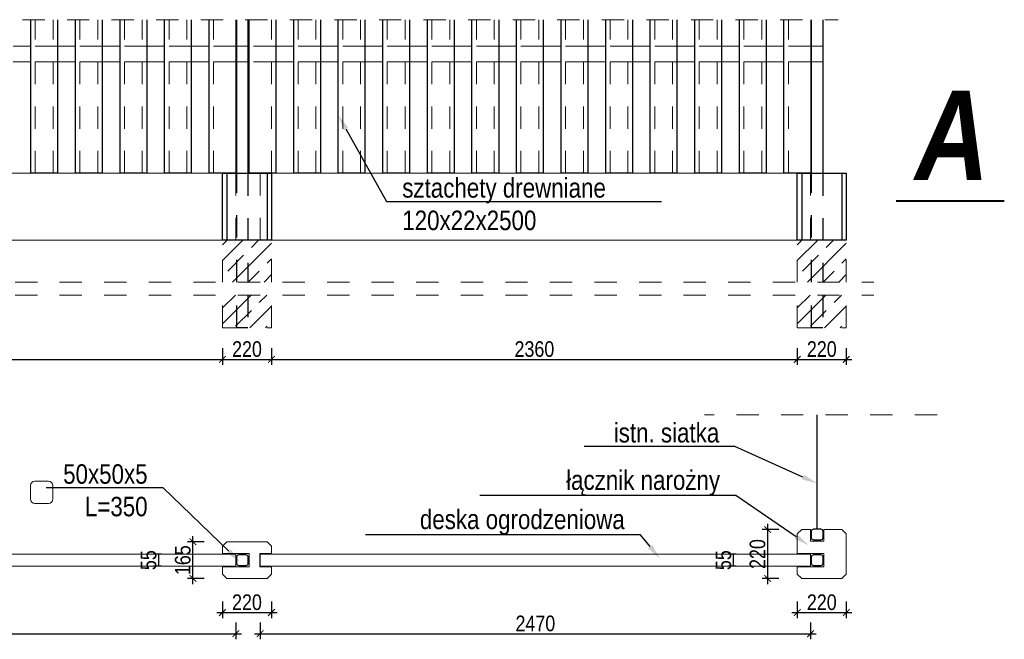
# Model space of a CAD drawing. Header units: metres. Extents: x 45702 to 45878, y -49323 to -49219.
# Tile 30 of 35: x 45834.67 to 45839.09, y -49276.05 to -49273.27. Entities that reach past the tile are written whole.
import ezdxf
from ezdxf import colors
from ezdxf.entities.mleader import LeaderData, LeaderLine
from ezdxf.math import Vec2, Vec3

# ---------------------------------------------------------------- set-up
doc = ezdxf.new("R2010")
doc.units = ezdxf.units.M
for name, pattern in [('065-732_2012$0${ Tree Line }', [0]), ('1', [0]), ('3', [1, 0.5, -0.5]), ('ACAD_ISO03W100', [30, 12, -18])]:
    doc.linetypes.add(name, pattern=pattern)
doc.layers.add('_p_wymiary', color=7, linetype='1')
doc.layers.add('OPISY', color=7, linetype='Continuous')
doc.layers.add('_p_zbiornik_odparowujący', color=102, linetype='Continuous', lineweight=15)
doc.layers.add('_wymiary', color=7, linetype='Continuous', lineweight=13)
doc.styles.get("Standard").update_dxf_attribs({"font": 'ARIALN.TTF'})
doc.styles.add('znakn', font='ARIALN.TTF')
doc.dimstyles.new('S20_T2.50_[cm]', dxfattribs={"dimtxt": 0.05, "dimasz": 0.03, "dimexe": 0.025, "dimexo": 0.05, "dimgap": 0.01, "dimtad": 1, "dimdec": 0, "dimlfac": 100, "dimrnd": 0.01, "dimzin": 0, "dimdsep": 46, "dimtxsty": 'znakn', "dimblk": 'ARCHTICK', "dimcen": -0.03, "dimdle": 0.025, "dimclrd": 256, "dimclre": 256, "dimclrt": 7, "dimadec": 0, "dimazin": 0, "dimtfac": 1, "dimtdec": 0, "dimtix": 1, "dimtmove": 2, "dimatfit": 3, "dimfxl": 0.05, "dimfxlon": 1, "dimtolj": 1, "dimtzin": 0, "dimarcsym": 0})

# ---------------------------------------------------------------- blocks, each defined once
blk = doc.blocks.new('_ArchTick')
at = {"color": 0, "linetype": 'ByBlock', "const_width": 0.15}
blk.add_lwpolyline([(-0.5, -0.5), (0.5, 0.5)], dxfattribs=at)
blk = doc.blocks.new('*D875')
at = {"layer": '_wymiary', "lineweight": -2, "ltscale": 0.5, "transparency": 16777216}
for p, q in [((45833.2193, -49274.7481), (45833.2193, -49274.8231)), ((45835.5785, -49274.7481), (45835.5785, -49274.8231)), ((45833.1943, -49274.7981), (45835.6035, -49274.7981))]:
    blk.add_line(p, q, dxfattribs=at)
at = {"layer": 'Defpoints', "color": 0, "ltscale": 0.5, "transparency": 16777216}
for p in [(45833.2193, -49274.2636), (45835.5785, -49274.6572), (45835.5785, -49274.7981)]:
    blk.add_point(p, dxfattribs=at)
at = {"layer": '_wymiary', "lineweight": -2, "ltscale": 0.5, "transparency": 16777216, "xscale": 0.03, "yscale": 0.03, "zscale": 0.03, "rotation": 180}
blk.add_blockref('_ArchTick', (45833.2193, -49274.7981), dxfattribs=at)
at = {"layer": '_wymiary', "lineweight": -2, "ltscale": 0.5, "transparency": 16777216, "xscale": 0.03, "yscale": 0.03, "zscale": 0.03}
blk.add_blockref('_ArchTick', (45835.5785, -49274.7981), dxfattribs=at)
at = {"layer": '_wymiary', "color": 7, "ltscale": 0.5, "transparency": 16777216, "insert": (45834.3989, -49274.7523), "char_height": 0.07, "attachment_point": 5, "style": 'znakn'}
blk.add_mtext('\\A1;2360', dxfattribs=at)
blk = doc.blocks.new('*D876')
at = {"layer": '_wymiary', "lineweight": -2, "ltscale": 0.5, "transparency": 16777216}
for p, q in [((45835.5785, -49274.7481), (45835.5785, -49274.8231)), ((45835.7985, -49274.7481), (45835.7985, -49274.8231)), ((45835.5535, -49274.7981), (45835.8235, -49274.7981))]:
    blk.add_line(p, q, dxfattribs=at)
at = {"layer": 'Defpoints', "color": 0, "ltscale": 0.5, "transparency": 16777216}
for p in [(45835.5785, -49274.6572), (45835.7985, -49274.6572), (45835.7985, -49274.7981)]:
    blk.add_point(p, dxfattribs=at)
at = {"layer": '_wymiary', "lineweight": -2, "ltscale": 0.5, "transparency": 16777216, "xscale": 0.03, "yscale": 0.03, "zscale": 0.03, "rotation": 180}
blk.add_blockref('_ArchTick', (45835.5785, -49274.7981), dxfattribs=at)
at = {"layer": '_wymiary', "lineweight": -2, "ltscale": 0.5, "transparency": 16777216, "xscale": 0.03, "yscale": 0.03, "zscale": 0.03}
blk.add_blockref('_ArchTick', (45835.7985, -49274.7981), dxfattribs=at)
at = {"layer": '_wymiary', "color": 7, "ltscale": 0.5, "transparency": 16777216, "insert": (45835.6885, -49274.7523), "char_height": 0.07, "attachment_point": 5, "style": 'znakn'}
blk.add_mtext('\\A1;220', dxfattribs=at)
blk = doc.blocks.new('*D877')
at = {"layer": '_wymiary', "lineweight": -2, "ltscale": 0.5, "transparency": 16777216}
for p, q in [((45835.7985, -49274.7481), (45835.7985, -49274.8231)), ((45838.1578, -49274.7481), (45838.1578, -49274.8231)), ((45835.7735, -49274.7981), (45838.1828, -49274.7981))]:
    blk.add_line(p, q, dxfattribs=at)
at = {"layer": 'Defpoints', "color": 0, "ltscale": 0.5, "transparency": 16777216}
for p in [(45835.7985, -49274.6572), (45838.1578, -49274.6572), (45838.1578, -49274.7981)]:
    blk.add_point(p, dxfattribs=at)
at = {"layer": '_wymiary', "lineweight": -2, "ltscale": 0.5, "transparency": 16777216, "xscale": 0.03, "yscale": 0.03, "zscale": 0.03, "rotation": 180}
blk.add_blockref('_ArchTick', (45835.7985, -49274.7981), dxfattribs=at)
at = {"layer": '_wymiary', "lineweight": -2, "ltscale": 0.5, "transparency": 16777216, "xscale": 0.03, "yscale": 0.03, "zscale": 0.03}
blk.add_blockref('_ArchTick', (45838.1578, -49274.7981), dxfattribs=at)
at = {"layer": '_wymiary', "color": 7, "ltscale": 0.5, "transparency": 16777216, "insert": (45836.9782, -49274.7523), "char_height": 0.07, "attachment_point": 5, "style": 'znakn'}
blk.add_mtext('\\A1;2360', dxfattribs=at)
blk = doc.blocks.new('*D878')
at = {"layer": '_wymiary', "lineweight": -2, "ltscale": 0.5, "transparency": 16777216}
for p, q in [((45838.1578, -49274.7481), (45838.1578, -49274.8231)), ((45838.3778, -49274.7481), (45838.3778, -49274.8231)), ((45838.1328, -49274.7981), (45838.4028, -49274.7981))]:
    blk.add_line(p, q, dxfattribs=at)
at = {"layer": 'Defpoints', "color": 0, "ltscale": 0.5, "transparency": 16777216}
for p in [(45838.1578, -49274.6572), (45838.3778, -49274.6572), (45838.3778, -49274.7981)]:
    blk.add_point(p, dxfattribs=at)
at = {"layer": '_wymiary', "lineweight": -2, "ltscale": 0.5, "transparency": 16777216, "xscale": 0.03, "yscale": 0.03, "zscale": 0.03, "rotation": 180}
blk.add_blockref('_ArchTick', (45838.1578, -49274.7981), dxfattribs=at)
at = {"layer": '_wymiary', "lineweight": -2, "ltscale": 0.5, "transparency": 16777216, "xscale": 0.03, "yscale": 0.03, "zscale": 0.03}
blk.add_blockref('_ArchTick', (45838.3778, -49274.7981), dxfattribs=at)
at = {"layer": '_wymiary', "color": 7, "ltscale": 0.5, "transparency": 16777216, "insert": (45838.2678, -49274.7523), "char_height": 0.07, "attachment_point": 5, "style": 'znakn'}
blk.add_mtext('\\A1;220', dxfattribs=at)
blk = doc.blocks.new('*D879')
at = {"layer": '_wymiary', "lineweight": -2, "ltscale": 0.5, "transparency": 16777216}
for p, q in [((45833.1683, -49275.9783), (45833.1683, -49276.0533)), ((45835.6383, -49275.9783), (45835.6383, -49276.0533)), ((45833.1433, -49276.0283), (45835.6633, -49276.0283))]:
    blk.add_line(p, q, dxfattribs=at)
at = {"layer": 'Defpoints', "color": 0, "ltscale": 0.5, "transparency": 16777216}
for p in [(45833.1683, -49275.726), (45835.6383, -49275.726), (45835.6383, -49276.0283)]:
    blk.add_point(p, dxfattribs=at)
at = {"layer": '_wymiary', "lineweight": -2, "ltscale": 0.5, "transparency": 16777216, "xscale": 0.03, "yscale": 0.03, "zscale": 0.03, "rotation": 180}
blk.add_blockref('_ArchTick', (45833.1683, -49276.0283), dxfattribs=at)
at = {"layer": '_wymiary', "lineweight": -2, "ltscale": 0.5, "transparency": 16777216, "xscale": 0.03, "yscale": 0.03, "zscale": 0.03}
blk.add_blockref('_ArchTick', (45835.6383, -49276.0283), dxfattribs=at)
at = {"layer": '_wymiary', "color": 7, "ltscale": 0.5, "transparency": 16777216, "insert": (45834.4033, -49275.9826), "char_height": 0.07, "attachment_point": 5, "style": 'znakn'}
blk.add_mtext('\\A1;2470', dxfattribs=at)
blk = doc.blocks.new('*D880')
at = {"layer": '_wymiary', "lineweight": -2, "ltscale": 0.5, "transparency": 16777216}
for p, q in [((45835.7475, -49275.9783), (45835.7475, -49276.0533)), ((45838.2175, -49275.9783), (45838.2175, -49276.0533)), ((45835.7225, -49276.0283), (45838.2425, -49276.0283))]:
    blk.add_line(p, q, dxfattribs=at)
at = {"layer": 'Defpoints', "color": 0, "ltscale": 0.5, "transparency": 16777216}
for p in [(45835.7475, -49275.726), (45838.2175, -49275.726), (45838.2175, -49276.0283)]:
    blk.add_point(p, dxfattribs=at)
at = {"layer": '_wymiary', "lineweight": -2, "ltscale": 0.5, "transparency": 16777216, "xscale": 0.03, "yscale": 0.03, "zscale": 0.03, "rotation": 180}
blk.add_blockref('_ArchTick', (45835.7475, -49276.0283), dxfattribs=at)
at = {"layer": '_wymiary', "lineweight": -2, "ltscale": 0.5, "transparency": 16777216, "xscale": 0.03, "yscale": 0.03, "zscale": 0.03}
blk.add_blockref('_ArchTick', (45838.2175, -49276.0283), dxfattribs=at)
at = {"layer": '_wymiary', "color": 7, "ltscale": 0.5, "transparency": 16777216, "insert": (45836.9825, -49275.9826), "char_height": 0.07, "attachment_point": 5, "style": 'znakn'}
blk.add_mtext('\\A1;2470', dxfattribs=at)
blk = doc.blocks.new('*D901')
at = {"layer": '_wymiary', "lineweight": -2, "ltscale": 0.5, "transparency": 16777216}
for p, q in [((45835.3046, -49275.671), (45835.2678, -49275.671)), ((45835.2928, -49275.726), (45835.2928, -49275.671)), ((45835.3046, -49275.726), (45835.2678, -49275.726))]:
    blk.add_line(p, q, dxfattribs=at)
at = {"layer": 'Defpoints', "color": 0, "ltscale": 0.5, "transparency": 16777216}
for p in [(45835.2928, -49275.671), (45835.3546, -49275.671), (45835.3546, -49275.726)]:
    blk.add_point(p, dxfattribs=at)
at = {"layer": '_wymiary', "color": 7, "ltscale": 0.5, "transparency": 16777216, "insert": (45835.2472, -49275.6985), "char_height": 0.07, "attachment_point": 5, "rotation": 90, "style": 'znakn'}
blk.add_mtext('\\A1;55', dxfattribs=at)
blk = doc.blocks.new('*D902')
at = {"layer": '_wymiary', "lineweight": -2, "ltscale": 0.5, "transparency": 16777216}
for p, q in [((45835.4961, -49275.616), (45835.4211, -49275.616)), ((45835.4461, -49275.806), (45835.4461, -49275.591)), ((45835.4961, -49275.781), (45835.4211, -49275.781))]:
    blk.add_line(p, q, dxfattribs=at)
at = {"layer": 'Defpoints', "color": 0, "ltscale": 0.5, "transparency": 16777216}
for p in [(45835.4461, -49275.616), (45835.5985, -49275.616), (45835.5985, -49275.781)]:
    blk.add_point(p, dxfattribs=at)
at = {"layer": '_wymiary', "lineweight": -2, "ltscale": 0.5, "transparency": 16777216, "xscale": 0.03, "yscale": 0.03, "zscale": 0.03}
for p, rotation in [((45835.4461, -49275.616), 90), ((45835.4461, -49275.781), 270)]:
    blk.add_blockref('_ArchTick', p, dxfattribs=dict(at, rotation=rotation))
at = {"layer": '_wymiary', "color": 7, "ltscale": 0.5, "transparency": 16777216, "insert": (45835.4004, -49275.6985), "char_height": 0.07, "attachment_point": 5, "rotation": 90, "style": 'znakn'}
blk.add_mtext('\\A1;165', dxfattribs=at)
blk = doc.blocks.new('*D903')
at = {"layer": '_wymiary', "lineweight": -2, "ltscale": 0.5, "transparency": 16777216}
for p, q in [((45835.5785, -49275.8832), (45835.5785, -49275.9582)), ((45835.7985, -49275.8832), (45835.7985, -49275.9582)), ((45835.5535, -49275.9332), (45835.8235, -49275.9332))]:
    blk.add_line(p, q, dxfattribs=at)
at = {"layer": 'Defpoints', "color": 0, "ltscale": 0.5, "transparency": 16777216}
for p in [(45835.5785, -49275.761), (45835.7985, -49275.761), (45835.7985, -49275.9332)]:
    blk.add_point(p, dxfattribs=at)
at = {"layer": '_wymiary', "lineweight": -2, "ltscale": 0.5, "transparency": 16777216, "xscale": 0.03, "yscale": 0.03, "zscale": 0.03, "rotation": 180}
blk.add_blockref('_ArchTick', (45835.5785, -49275.9332), dxfattribs=at)
at = {"layer": '_wymiary', "lineweight": -2, "ltscale": 0.5, "transparency": 16777216, "xscale": 0.03, "yscale": 0.03, "zscale": 0.03}
blk.add_blockref('_ArchTick', (45835.7985, -49275.9332), dxfattribs=at)
at = {"layer": '_wymiary', "color": 7, "ltscale": 0.5, "transparency": 16777216, "insert": (45835.6885, -49275.8875), "char_height": 0.07, "attachment_point": 5, "style": 'znakn'}
blk.add_mtext('\\A1;220', dxfattribs=at)
blk = doc.blocks.new('*D904')
at = {"layer": '_wymiary', "lineweight": -2, "ltscale": 0.5, "transparency": 16777216}
for p, q in [((45837.8838, -49275.671), (45837.847, -49275.671)), ((45837.872, -49275.726), (45837.872, -49275.671)), ((45837.8838, -49275.726), (45837.847, -49275.726))]:
    blk.add_line(p, q, dxfattribs=at)
at = {"layer": 'Defpoints', "color": 0, "ltscale": 0.5, "transparency": 16777216}
for p in [(45837.872, -49275.671), (45837.9338, -49275.671), (45837.9338, -49275.726)]:
    blk.add_point(p, dxfattribs=at)
at = {"layer": '_wymiary', "color": 7, "ltscale": 0.5, "transparency": 16777216, "insert": (45837.8264, -49275.6985), "char_height": 0.07, "attachment_point": 5, "rotation": 90, "style": 'znakn'}
blk.add_mtext('\\A1;55', dxfattribs=at)
blk = doc.blocks.new('*D905')
at = {"layer": '_wymiary', "lineweight": -2, "ltscale": 0.5, "transparency": 16777216}
for p, q in [((45838.0253, -49275.806), (45838.0253, -49275.536)), ((45838.0753, -49275.561), (45838.0003, -49275.561)), ((45838.0753, -49275.781), (45838.0003, -49275.781))]:
    blk.add_line(p, q, dxfattribs=at)
at = {"layer": 'Defpoints', "color": 0, "ltscale": 0.5, "transparency": 16777216}
for p in [(45838.0253, -49275.561), (45838.1778, -49275.561), (45838.1778, -49275.781)]:
    blk.add_point(p, dxfattribs=at)
at = {"layer": '_wymiary', "lineweight": -2, "ltscale": 0.5, "transparency": 16777216, "xscale": 0.03, "yscale": 0.03, "zscale": 0.03}
for p, rotation in [((45838.0253, -49275.561), 90), ((45838.0253, -49275.781), 270)]:
    blk.add_blockref('_ArchTick', p, dxfattribs=dict(at, rotation=rotation))
at = {"layer": '_wymiary', "color": 7, "ltscale": 0.5, "transparency": 16777216, "insert": (45837.9796, -49275.671), "char_height": 0.07, "attachment_point": 5, "rotation": 90, "style": 'znakn'}
blk.add_mtext('\\A1;220', dxfattribs=at)
blk = doc.blocks.new('*D906')
at = {"layer": '_wymiary', "lineweight": -2, "ltscale": 0.5, "transparency": 16777216}
for p, q in [((45838.1578, -49275.8832), (45838.1578, -49275.9582)), ((45838.3778, -49275.8832), (45838.3778, -49275.9582)), ((45838.1328, -49275.9332), (45838.4028, -49275.9332))]:
    blk.add_line(p, q, dxfattribs=at)
at = {"layer": 'Defpoints', "color": 0, "ltscale": 0.5, "transparency": 16777216}
for p in [(45838.1578, -49275.761), (45838.3778, -49275.761), (45838.3778, -49275.9332)]:
    blk.add_point(p, dxfattribs=at)
at = {"layer": '_wymiary', "lineweight": -2, "ltscale": 0.5, "transparency": 16777216, "xscale": 0.03, "yscale": 0.03, "zscale": 0.03, "rotation": 180}
blk.add_blockref('_ArchTick', (45838.1578, -49275.9332), dxfattribs=at)
at = {"layer": '_wymiary', "lineweight": -2, "ltscale": 0.5, "transparency": 16777216, "xscale": 0.03, "yscale": 0.03, "zscale": 0.03}
blk.add_blockref('_ArchTick', (45838.3778, -49275.9332), dxfattribs=at)
at = {"layer": '_wymiary', "color": 7, "ltscale": 0.5, "transparency": 16777216, "insert": (45838.2678, -49275.8875), "char_height": 0.07, "attachment_point": 5, "style": 'znakn'}
blk.add_mtext('\\A1;220', dxfattribs=at)

msp = doc.modelspace()

# ---------------------------------------------------------------- hatches: boundary and pattern name
at = {"layer": '_p_zbiornik_odparowujący', "ltscale": 0.1}
h = msp.add_hatch(dxfattribs=at)
h.set_pattern_fill('JIS_STN_1E', color=252, scale=0.1)
h.set_pattern_definition([(45, (-526.03038, 273.17109), (-0.07071067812, 0.07071067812), []), (45, (-525.95988, 273.17109), (-0.07071067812, 0.07071067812), [0.1, -0.05])])
h.paths.add_polyline_path([(45835.578528, -49274.4513157), (45835.798528, -49274.4513157), (45835.798528, -49274.263633), (45835.578528, -49274.263633)])
h.paths.add_polyline_path([(45835.798528, -49274.5094988), (45835.578528, -49274.5094988), (45835.578528, -49274.6571799), (45835.798528, -49274.6571799)])
h = msp.add_hatch(dxfattribs=at)
h.set_pattern_fill('JIS_STN_1E', color=252, scale=0.1)
h.set_pattern_definition([(45, (-523.45113, 273.17109), (-0.07071067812, 0.07071067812), []), (45, (-523.38063, 273.17109), (-0.07071067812, 0.07071067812), [0.1, -0.05])])
h.paths.add_polyline_path([(45838.157778, -49274.4513157), (45838.377778, -49274.4513157), (45838.377778, -49274.263633), (45838.157778, -49274.263633)])
h.paths.add_polyline_path([(45838.377778, -49274.5094988), (45838.157778, -49274.5094988), (45838.157778, -49274.6571799), (45838.377778, -49274.6571799)])

# ---------------------------------------------------------------- linework, layer by layer
at = {"color": 251, "linetype": 'ACAD_ISO03W100', "lineweight": 15, "ltscale": 0.005}
for p, q in [((45832.2810621, -49273.2749251), (45838.3407657, -49273.2749251)), ((45832.8478243, -49274.4513157), (45838.5020185, -49274.4513157)), ((45832.8478243, -49274.5094988), (45838.5020185, -49274.5094988))]:
    msp.add_line(p, q, dxfattribs=at)
at = {"color": 251, "linetype": 'ACAD_ISO03W100', "lineweight": 15, "ltscale": 0.005, "flags": 128}
msp.add_lwpolyline([(45838.7847825, -49275.0471123), (45837.742165, -49275.0471123)], dxfattribs=at)
at = {"layer": '_p_wymiary', "lineweight": 40, "ltscale": 0.5}
msp.add_line((45838.6018561, -49274.0877892), (45839.0868037, -49274.0877892), dxfattribs=at)
at = {"layer": '_p_zbiornik_odparowujący', "color": 8, "linetype": '3', "lineweight": 15, "ltscale": 0.1}
for p, q in [((45835.578528, -49274.4513157), (45835.578528, -49274.263633)), ((45835.798528, -49274.4513157), (45835.798528, -49274.263633)), ((45838.157778, -49274.4513157), (45838.157778, -49274.263633)), ((45838.377778, -49274.4513157), (45838.377778, -49274.263633)), ((45835.578528, -49274.6571799), (45835.578528, -49274.5094988)), ((45835.798528, -49274.6571799), (45835.798528, -49274.5094988)), ((45838.157778, -49274.6571799), (45838.157778, -49274.5094988)), ((45838.377778, -49274.6571799), (45838.377778, -49274.5094988)), ((45835.578528, -49274.6571799), (45835.798528, -49274.6571799)), ((45838.157778, -49274.6571799), (45838.377778, -49274.6571799))]:
    msp.add_line(p, q, dxfattribs=at)
at = {"layer": '_p_zbiornik_odparowujący', "color": 8, "linetype": '3', "lineweight": 30, "ltscale": 0.1}
for points in [[(45835.643028, -49274.4513157), (45835.643028, -49273.9654501)], [(45835.693028, -49273.9652197), (45835.693028, -49274.4513157)], [(45838.222278, -49274.4513157), (45838.222278, -49273.9654501)], [(45838.272278, -49273.9652197), (45838.272278, -49274.4513157)], [(45835.693028, -49274.5094988), (45835.693028, -49274.6571799), (45835.643028, -49274.6571799), (45835.643028, -49274.5094988)], [(45838.272278, -49274.5094988), (45838.272278, -49274.6571799), (45838.222278, -49274.6571799), (45838.222278, -49274.5094988)]]:
    msp.add_lwpolyline(points, dxfattribs=at)
at = {"layer": '_wymiary', "color": 34, "linetype": 'ACAD_ISO03W100', "ltscale": 0.003}
for p, q in [((45834.738778, -49273.963633), (45834.738778, -49273.2749251)), ((45834.818778, -49273.963633), (45834.818778, -49273.2749251)), ((45834.938778, -49273.963633), (45834.938778, -49273.2749251)), ((45835.018778, -49273.963633), (45835.018778, -49273.2749251)), ((45835.138778, -49273.963633), (45835.138778, -49273.2749251)), ((45835.218778, -49273.963633), (45835.218778, -49273.2749251)), ((45835.338778, -49273.963633), (45835.338778, -49273.2749251)), ((45835.418778, -49273.963633), (45835.418778, -49273.2749251)), ((45835.538778, -49273.963633), (45835.538778, -49273.2749251)), ((45835.798028, -49273.963633), (45835.798028, -49273.2749251)), ((45835.918028, -49273.963633), (45835.918028, -49273.2749251)), ((45835.998028, -49273.963633), (45835.998028, -49273.2749251)), ((45836.118028, -49273.963633), (45836.118028, -49273.2749251)), ((45836.198028, -49273.963633), (45836.198028, -49273.2749251)), ((45836.318028, -49273.963633), (45836.318028, -49273.2749251)), ((45836.398028, -49273.963633), (45836.398028, -49273.2749251)), ((45836.518028, -49273.963633), (45836.518028, -49273.2749251)), ((45836.598028, -49273.963633), (45836.598028, -49273.2749251)), ((45836.718028, -49273.963633), (45836.718028, -49273.2749251)), ((45836.798028, -49273.963633), (45836.798028, -49273.2749251)), ((45836.918028, -49273.963633), (45836.918028, -49273.2749251)), ((45836.998028, -49273.963633), (45836.998028, -49273.2749251)), ((45837.118028, -49273.963633), (45837.118028, -49273.2749251)), ((45837.198028, -49273.963633), (45837.198028, -49273.2749251)), ((45837.318028, -49273.963633), (45837.318028, -49273.2749251)), ((45837.398028, -49273.963633), (45837.398028, -49273.2749251)), ((45837.518028, -49273.963633), (45837.518028, -49273.2749251)), ((45837.598028, -49273.963633), (45837.598028, -49273.2749251)), ((45837.718028, -49273.963633), (45837.718028, -49273.2749251)), ((45837.798028, -49273.963633), (45837.798028, -49273.2749251)), ((45837.918028, -49273.963633), (45837.918028, -49273.2749251)), ((45837.998028, -49273.963633), (45837.998028, -49273.2749251)), ((45838.118028, -49273.963633), (45838.118028, -49273.2749251))]:
    msp.add_line(p, q, dxfattribs=at)
at = {"layer": '_wymiary', "color": 7, "linetype": 'ACAD_ISO03W100', "ltscale": 0.001}
for p, q in [((45834.838778, -49273.393633), (45834.718778, -49273.393633)), ((45835.038778, -49273.393633), (45834.918778, -49273.393633)), ((45835.238778, -49273.393633), (45835.118778, -49273.393633)), ((45835.438778, -49273.393633), (45835.318778, -49273.393633)), ((45835.638778, -49273.393633), (45835.518778, -49273.393633)), ((45835.818028, -49273.393633), (45835.698028, -49273.393633)), ((45836.018028, -49273.393633), (45835.898028, -49273.393633)), ((45836.218028, -49273.393633), (45836.098028, -49273.393633)), ((45836.418028, -49273.393633), (45836.298028, -49273.393633)), ((45836.618028, -49273.393633), (45836.498028, -49273.393633)), ((45836.818028, -49273.393633), (45836.698028, -49273.393633)), ((45837.018028, -49273.393633), (45836.898028, -49273.393633)), ((45837.218028, -49273.393633), (45837.098028, -49273.393633)), ((45837.418028, -49273.393633), (45837.298028, -49273.393633)), ((45837.618028, -49273.393633), (45837.498028, -49273.393633)), ((45837.818028, -49273.393633), (45837.698028, -49273.393633)), ((45838.018028, -49273.393633), (45837.898028, -49273.393633)), ((45838.218028, -49273.393633), (45838.098028, -49273.393633)), ((45834.838778, -49273.463633), (45834.718778, -49273.463633)), ((45835.038778, -49273.463633), (45834.918778, -49273.463633)), ((45835.238778, -49273.463633), (45835.118778, -49273.463633)), ((45835.438778, -49273.463633), (45835.318778, -49273.463633)), ((45835.638778, -49273.463633), (45835.518778, -49273.463633)), ((45835.818028, -49273.463633), (45835.698028, -49273.463633)), ((45836.018028, -49273.463633), (45835.898028, -49273.463633)), ((45836.218028, -49273.463633), (45836.098028, -49273.463633)), ((45836.418028, -49273.463633), (45836.298028, -49273.463633)), ((45836.618028, -49273.463633), (45836.498028, -49273.463633)), ((45836.818028, -49273.463633), (45836.698028, -49273.463633)), ((45837.018028, -49273.463633), (45836.898028, -49273.463633)), ((45837.218028, -49273.463633), (45837.098028, -49273.463633)), ((45837.418028, -49273.463633), (45837.298028, -49273.463633)), ((45837.618028, -49273.463633), (45837.498028, -49273.463633)), ((45837.818028, -49273.463633), (45837.698028, -49273.463633)), ((45838.018028, -49273.463633), (45837.898028, -49273.463633)), ((45838.218028, -49273.463633), (45838.098028, -49273.463633)), ((45835.638278, -49273.963633), (45835.638278, -49274.263633)), ((45835.747528, -49273.963633), (45835.747528, -49274.263633)), ((45838.217528, -49273.963633), (45838.217528, -49274.263633))]:
    msp.add_line(p, q, dxfattribs=at)
at = {"layer": '_wymiary', "lineweight": 30, "ltscale": 0.5}
for p, q in [((45835.598528, -49273.963633), (45835.598528, -49274.263633)), ((45835.778528, -49273.963633), (45835.778528, -49274.263633)), ((45838.177778, -49273.963633), (45838.177778, -49274.263633)), ((45838.357778, -49273.963633), (45838.357778, -49274.263633))]:
    msp.add_line(p, q, dxfattribs=at)
at = {"layer": '_wymiary', "color": 253, "linetype": '065-732_2012$0${ Tree Line }', "lineweight": 30, "ltscale": 0.01}
msp.add_line((45838.247278, -49275.5584828), (45838.247278, -49275.0471123), dxfattribs=at)
at = {"layer": '_wymiary', "color": 34, "lineweight": 30, "ltscale": 0.5}
for points in [[(45834.838778, -49273.2749251), (45834.838778, -49273.963633), (45834.718778, -49273.963633), (45834.718778, -49273.2749251)], [(45835.038778, -49273.2749251), (45835.038778, -49273.963633), (45834.918778, -49273.963633), (45834.918778, -49273.2749251)], [(45835.238778, -49273.2749251), (45835.238778, -49273.963633), (45835.118778, -49273.963633), (45835.118778, -49273.2749251)], [(45835.438778, -49273.2749251), (45835.438778, -49273.963633), (45835.318778, -49273.963633), (45835.318778, -49273.2749251)], [(45835.638778, -49273.2749251), (45835.638778, -49273.963633), (45835.518778, -49273.963633), (45835.518778, -49273.2749251)], [(45835.818028, -49273.2749251), (45835.818028, -49273.963633), (45835.698028, -49273.963633), (45835.698028, -49273.2749251)], [(45836.018028, -49273.2749251), (45836.018028, -49273.963633), (45835.898028, -49273.963633), (45835.898028, -49273.2749251)], [(45836.218028, -49273.2749251), (45836.218028, -49273.963633), (45836.098028, -49273.963633), (45836.098028, -49273.2749251)], [(45836.418028, -49273.2749251), (45836.418028, -49273.963633), (45836.298028, -49273.963633), (45836.298028, -49273.2749251)], [(45836.618028, -49273.2749251), (45836.618028, -49273.963633), (45836.498028, -49273.963633), (45836.498028, -49273.2749251)], [(45836.818028, -49273.2749251), (45836.818028, -49273.963633), (45836.698028, -49273.963633), (45836.698028, -49273.2749251)], [(45837.018028, -49273.2749251), (45837.018028, -49273.963633), (45836.898028, -49273.963633), (45836.898028, -49273.2749251)], [(45837.218028, -49273.2749251), (45837.218028, -49273.963633), (45837.098028, -49273.963633), (45837.098028, -49273.2749251)], [(45837.418028, -49273.2749251), (45837.418028, -49273.963633), (45837.298028, -49273.963633), (45837.298028, -49273.2749251)], [(45837.618028, -49273.2749251), (45837.618028, -49273.963633), (45837.498028, -49273.963633), (45837.498028, -49273.2749251)], [(45837.818028, -49273.2749251), (45837.818028, -49273.963633), (45837.698028, -49273.963633), (45837.698028, -49273.2749251)], [(45838.018028, -49273.2749251), (45838.018028, -49273.963633), (45837.898028, -49273.963633), (45837.898028, -49273.2749251)], [(45838.218028, -49273.2749251), (45838.218028, -49273.963633), (45838.098028, -49273.963633), (45838.098028, -49273.2749251)]]:
    msp.add_lwpolyline(points, dxfattribs=at)
at = {"layer": '_wymiary', "lineweight": 30, "ltscale": 0.5}
for points in [[(45835.643028, -49273.963633), (45835.643028, -49273.2749251)], [(45835.693028, -49273.2749251), (45835.693028, -49273.963633)], [(45838.222278, -49273.963633), (45838.222278, -49273.2749251)], [(45838.272278, -49273.2749251), (45838.272278, -49273.963633)]]:
    msp.add_lwpolyline(points, dxfattribs=at)
at = {"layer": '_wymiary', "ltscale": 0.5, "flags": 128}
for points in [[(45834.638778, -49273.393633), (45834.718778, -49273.393633)], [(45834.838778, -49273.393633), (45834.918778, -49273.393633)], [(45835.038778, -49273.393633), (45835.118778, -49273.393633)], [(45835.238778, -49273.393633), (45835.318778, -49273.393633)], [(45835.438778, -49273.393633), (45835.518778, -49273.393633)], [(45835.638778, -49273.393633), (45835.698028, -49273.393633)], [(45835.818028, -49273.393633), (45835.898028, -49273.393633)], [(45836.018028, -49273.393633), (45836.098028, -49273.393633)], [(45836.218028, -49273.393633), (45836.298028, -49273.393633)], [(45836.418028, -49273.393633), (45836.498028, -49273.393633)], [(45836.618028, -49273.393633), (45836.698028, -49273.393633)], [(45836.818028, -49273.393633), (45836.898028, -49273.393633)], [(45837.018028, -49273.393633), (45837.098028, -49273.393633)], [(45837.218028, -49273.393633), (45837.298028, -49273.393633)], [(45837.418028, -49273.393633), (45837.498028, -49273.393633)], [(45837.618028, -49273.393633), (45837.698028, -49273.393633)], [(45837.818028, -49273.393633), (45837.898028, -49273.393633)], [(45838.018028, -49273.393633), (45838.098028, -49273.393633)], [(45838.218028, -49273.393633), (45838.272278, -49273.393633)], [(45834.638778, -49273.463633), (45834.718778, -49273.463633)], [(45834.838778, -49273.463633), (45834.918778, -49273.463633)], [(45835.038778, -49273.463633), (45835.118778, -49273.463633)], [(45835.238778, -49273.463633), (45835.318778, -49273.463633)], [(45835.438778, -49273.463633), (45835.518778, -49273.463633)], [(45835.638778, -49273.463633), (45835.698028, -49273.463633)], [(45835.818028, -49273.463633), (45835.898028, -49273.463633)], [(45836.018028, -49273.463633), (45836.098028, -49273.463633)], [(45836.218028, -49273.463633), (45836.298028, -49273.463633)], [(45836.418028, -49273.463633), (45836.498028, -49273.463633)], [(45836.618028, -49273.463633), (45836.698028, -49273.463633)], [(45836.818028, -49273.463633), (45836.898028, -49273.463633)], [(45837.018028, -49273.463633), (45837.098028, -49273.463633)], [(45837.218028, -49273.463633), (45837.298028, -49273.463633)], [(45837.418028, -49273.463633), (45837.498028, -49273.463633)], [(45837.618028, -49273.463633), (45837.698028, -49273.463633)], [(45837.818028, -49273.463633), (45837.898028, -49273.463633)], [(45838.018028, -49273.463633), (45838.098028, -49273.463633)], [(45838.218028, -49273.463633), (45838.272278, -49273.463633)]]:
    msp.add_lwpolyline(points, dxfattribs=at)
at = {"layer": '_wymiary', "ltscale": 0.5}
for points in [[(45833.168278, -49273.963633), (45835.638278, -49273.963633)], [(45835.747528, -49273.963633), (45838.217528, -49273.963633)], [(45835.638278, -49274.263633), (45833.168278, -49274.263633)], [(45838.217528, -49274.263633), (45835.747528, -49274.263633)]]:
    msp.add_lwpolyline(points, dxfattribs=at)
at = {"layer": '_wymiary', "lineweight": 30, "ltscale": 0.5}
for points in [[(45835.578528, -49273.963633), (45835.798528, -49273.963633), (45835.798528, -49274.263633), (45835.578528, -49274.263633)], [(45838.157778, -49273.963633), (45838.377778, -49273.963633), (45838.377778, -49274.263633), (45838.157778, -49274.263633)]]:
    msp.add_lwpolyline(points, close=True, dxfattribs=at)
at = {"layer": '_wymiary', "lineweight": 20, "ltscale": 0.5}
msp.add_lwpolyline([(45834.7371624, -49275.3439335), (45834.7971624, -49275.3439335, -0.414213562), (45834.8171624, -49275.3639335), (45834.8171624, -49275.4239335, -0.414213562), (45834.7971624, -49275.4439335), (45834.7371624, -49275.4439335, -0.414213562), (45834.7171624, -49275.4239335), (45834.7171624, -49275.3639335, -0.414213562)], format="xyb", close=True, dxfattribs=at)
at = {"layer": '_wymiary', "ltscale": 0.5, "flags": 128}
for points in [[(45838.377778, -49275.5809828), (45838.377778, -49275.6684828), (45838.377778, -49275.7284828), (45838.377778, -49275.7609828), (45838.357778, -49275.7809828), (45838.177778, -49275.7809828), (45838.157778, -49275.7609828), (45838.157778, -49275.7284828), (45838.277278, -49275.7284828), (45838.277278, -49275.6684828), (45838.157778, -49275.6684828), (45838.157778, -49275.5809828), (45838.177778, -49275.5609828), (45838.217278, -49275.5609828), (45838.217278, -49275.6134828), (45838.277278, -49275.6134828), (45838.277278, -49275.5609828), (45838.357778, -49275.5609828)], [(45835.798528, -49275.6359828), (45835.798528, -49275.6684828), (45835.746028, -49275.6684828), (45835.746028, -49275.7284828), (45835.798528, -49275.7284828), (45835.798528, -49275.7609828), (45835.778528, -49275.7809828), (45835.598528, -49275.7809828), (45835.578528, -49275.7609828), (45835.578528, -49275.7284828), (45835.698028, -49275.7284828), (45835.698028, -49275.6684828), (45835.578528, -49275.6684828), (45835.578528, -49275.6359828), (45835.598528, -49275.6159828), (45835.778528, -49275.6159828)]]:
    msp.add_lwpolyline(points, close=True, dxfattribs=at)
at = {"layer": '_wymiary', "lineweight": 30, "ltscale": 0.5}
for points in [[(45838.232278, -49275.5584828), (45838.262278, -49275.5584828, -0.414213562), (45838.272278, -49275.5684828), (45838.272278, -49275.5984828, -0.414213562), (45838.262278, -49275.6084828), (45838.232278, -49275.6084828, -0.414213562), (45838.222278, -49275.5984828), (45838.222278, -49275.5684828, -0.414213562)], [(45835.653028, -49275.6734828), (45835.683028, -49275.6734828, -0.414213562), (45835.693028, -49275.6834828), (45835.693028, -49275.7134828, -0.414213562), (45835.683028, -49275.7234828), (45835.653028, -49275.7234828, -0.414213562), (45835.643028, -49275.7134828), (45835.643028, -49275.6834828, -0.414213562)], [(45838.232278, -49275.6734828), (45838.262278, -49275.6734828, -0.414213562), (45838.272278, -49275.6834828), (45838.272278, -49275.7134828, -0.414213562), (45838.262278, -49275.7234828), (45838.232278, -49275.7234828, -0.414213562), (45838.222278, -49275.7134828), (45838.222278, -49275.6834828, -0.414213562)]]:
    msp.add_lwpolyline(points, format="xyb", close=True, dxfattribs=at)
at = {"layer": '_wymiary', "ltscale": 0.5}
for points in [[(45833.168278, -49275.6709828), (45835.638278, -49275.6709828), (45835.638278, -49275.7259828), (45833.168278, -49275.7259828)], [(45835.747528, -49275.6709828), (45838.217528, -49275.6709828), (45838.217528, -49275.7259828), (45835.747528, -49275.7259828)]]:
    msp.add_lwpolyline(points, close=True, dxfattribs=at)

# ---------------------------------------------------------------- texts
at = {"layer": 'OPISY', "color": 0, "insert": (45838.8519421, -49273.7936434), "char_height": 0.4, "width": 11.1375, "attachment_point": 5, "style": 'znakn'}
msp.add_mtext('{\\fArial Narrow|b1|i1|c238|p34;A}', dxfattribs=at)

# ---------------------------------------------------------------- dimensions: what is measured, and where the dimension line sits
at = {"layer": '_wymiary', "ltscale": 0.5}
for base, p1, p2, picture, middle in [((45835.578528, -49274.7980682), (45833.219278, -49274.263633), (45835.578528, -49274.6571799), '*D875', (45834.398903, -49274.7523281)), ((45838.157778, -49274.7980682), (45835.798528, -49274.6571799), (45838.157778, -49274.6571799), '*D877', (45836.978153, -49274.7523281))]:
    dim = msp.add_linear_dim(base=base, p1=p1, p2=p2, text='2360', dimstyle='S20_T2.50_[cm]', override={"dimtxt": 0.07, "dimlfac": 1000, "dimrnd": 0.0001}, dxfattribs=at)
    dim.commit()
    dim.dimension.update_dxf_attribs({"geometry": picture, "text_midpoint": middle})
for base, p1, p2, picture, middle in [((45835.798528, -49274.7980682), (45835.578528, -49274.6571799), (45835.798528, -49274.6571799), '*D876', (45835.688528, -49274.7523281)), ((45838.377778, -49274.7980682), (45838.157778, -49274.6571799), (45838.377778, -49274.6571799), '*D878', (45838.267778, -49274.7523281))]:
    dim = msp.add_linear_dim(base=base, p1=p1, p2=p2, dimstyle='S20_T2.50_[cm]', override={"dimtxt": 0.07, "dimlfac": 1000, "dimrnd": 0.0001}, dxfattribs=at)
    dim.commit()
    dim.dimension.update_dxf_attribs({"geometry": picture, "text_midpoint": middle})
for p1, p2, distance, picture, middle in [((45838.177778, -49275.7809828), (45838.177778, -49275.5609828), 0.1524377, '*D905', (45837.9796002, -49275.6709828)), ((45835.598528, -49275.7809828), (45835.598528, -49275.6159828), 0.1524377, '*D902', (45835.4003502, -49275.6984828)), ((45835.3545884, -49275.7259828), (45835.3545884, -49275.6709828), 0.0617982, '*D901', (45835.2471934, -49275.6984828)), ((45837.9338384, -49275.7259828), (45837.9338384, -49275.6709828), 0.0617982, '*D904', (45837.8264434, -49275.6984828)), ((45833.168278, -49275.7259828), (45835.638278, -49275.7259828), -0.3023424, '*D879', (45834.403278, -49275.9825851)), ((45835.578528, -49275.7609828), (45835.798528, -49275.7609828), -0.1722401, '*D903', (45835.688528, -49275.8874828)), ((45835.747528, -49275.7259828), (45838.217528, -49275.7259828), -0.3023424, '*D880', (45836.982528, -49275.9825851)), ((45838.157778, -49275.7609828), (45838.377778, -49275.7609828), -0.1722401, '*D906', (45838.267778, -49275.8874828))]:
    dim = msp.add_aligned_dim(p1=p1, p2=p2, distance=distance, dimstyle='S20_T2.50_[cm]', override={"dimtxt": 0.07, "dimlfac": 1000, "dimrnd": 0.0001}, dxfattribs=at)
    dim.commit()
    dim.dimension.update_dxf_attribs({"geometry": picture, "text_midpoint": middle})

# ---------------------------------------------------------------- leaders
ml = msp.add_multileader_mtext('Standard', dxfattribs=at)
ml.set_content('sztachety drewniane^J120x22x2500', color=256)
ml.set_leader_properties()
ml.build(insert=Vec2(0, 0))
ml.multileader.update_dxf_attribs({"text_left_attachment_type": 6, "text_right_attachment_type": 6, "dogleg_length": 0.1, "arrow_head_size": 0.07})
ctx = ml.context
ctx.base_point, ctx.char_height, ctx.arrow_head_size, ctx.landing_gap_size, ctx.plane_origin = Vec3(45836.3852409, -49274.090151), 0.0875, 0.07, 0.000007, Vec3(45836.1068049, -49274.1455985)
ctx.left_attachment, ctx.right_attachment, ctx.attachment_type = 6, 6, 2
notes = []
notes.append((ctx, [(0, (1, 1, 0), (45836.3152409, -49274.090151), (1, 0), 0.07, [(0, [(45836.098028, -49273.7024877)], 0, [])])]))
ctx.mtext.insert, ctx.mtext.flow_direction = Vec3(45836.3852479, -49273.985151), 5
ml = msp.add_multileader_mtext('Standard', dxfattribs=at)
ml.set_content('istn. siatka', color=256)
ml.set_leader_properties()
ml.build(insert=Vec2(0, 0))
ml.multileader.update_dxf_attribs({"text_left_attachment_type": 6, "text_right_attachment_type": 6, "dogleg_length": 0.1, "arrow_head_size": 0.07})
ctx = ml.context
ctx.base_point, ctx.char_height, ctx.arrow_head_size, ctx.landing_gap_size, ctx.plane_origin = Vec3(45837.3450114, -49275.1882183), 0.0875, 0.07, 0.000007, Vec3(45837.4869362, -49274.0858604)
ctx.left_attachment, ctx.right_attachment, ctx.text_align_type, ctx.attachment_type = 6, 6, 2, 2
notes.append((ctx, [(0, (1, 1, 0), (45837.8778323, -49275.1882183), (-1, 0), 0.07, [(0, [(45838.247278, -49275.3546511)], 0, [])])]))
ctx.mtext.insert, ctx.mtext.alignment, ctx.mtext.flow_direction = Vec3(45837.8078253, -49275.0832183), 3, 5
ml = msp.add_multileader_mtext('Standard', dxfattribs=at)
ml.set_content('50x50x5^JL=350', color=256)
ml.set_leader_properties()
ml.build(insert=Vec2(0, 0))
ml.multileader.update_dxf_attribs({"text_left_attachment_type": 6, "text_right_attachment_type": 6, "dogleg_length": 0.1, "arrow_head_size": 0.07})
ctx = ml.context
ctx.base_point, ctx.char_height, ctx.arrow_head_size, ctx.landing_gap_size, ctx.plane_origin = Vec3(45834.8717387, -49275.3734008), 0.0875, 0.07, 0.000007, Vec3(45834.9031849, -49274.5700099)
ctx.left_attachment, ctx.right_attachment, ctx.text_align_type, ctx.attachment_type = 6, 6, 2, 2
notes.append((ctx, [(0, (1, 1, 0), (45835.3125831, -49275.3734008), (-1, 0), 0.07, [(0, [(45835.6577374, -49275.7070294)], 0, [])])]))
ctx.mtext.insert, ctx.mtext.alignment, ctx.mtext.flow_direction = Vec3(45835.2425761, -49275.2684008), 3, 5
ml = msp.add_multileader_mtext('Standard', dxfattribs=at)
ml.set_content('łącznik narożny', color=256)
ml.set_leader_properties()
ml.build(insert=Vec2(0, 0))
ml.multileader.update_dxf_attribs({"text_left_attachment_type": 6, "text_right_attachment_type": 6, "dogleg_length": 0.1, "arrow_head_size": 0.07})
ctx = ml.context
ctx.base_point, ctx.char_height, ctx.arrow_head_size, ctx.landing_gap_size, ctx.plane_origin = Vec3(45837.1214064, -49275.4089227), 0.0875, 0.07, 0.000007, Vec3(45837.4869362, -49274.6002481)
ctx.left_attachment, ctx.right_attachment, ctx.text_align_type, ctx.attachment_type = 6, 6, 2, 2
notes.append((ctx, [(0, (1, 1, 0), (45837.8814528, -49275.4089227), (-1, 0), 0.07, [(0, [(45838.2103569, -49275.6326239)], 0, [])])]))
ctx.mtext.insert, ctx.mtext.alignment, ctx.mtext.flow_direction = Vec3(45837.8114458, -49275.295698), 3, 5
ml = msp.add_multileader_mtext('Standard', dxfattribs=at)
ml.set_content('deska ogrodzeniowa', color=256)
ml.set_leader_properties()
ml.build(insert=Vec2(0, 0))
ml.multileader.update_dxf_attribs({"text_left_attachment_type": 6, "text_right_attachment_type": 6, "dogleg_length": 0.1, "arrow_head_size": 0.07})
ctx = ml.context
ctx.base_point, ctx.char_height, ctx.arrow_head_size, ctx.landing_gap_size, ctx.plane_origin = Vec3(45836.4719376, -49275.5849016), 0.0875, 0.07, 0.000007, Vec3(45836.7637507, -49275.0973111)
ctx.left_attachment, ctx.right_attachment, ctx.text_align_type, ctx.attachment_type = 6, 6, 2, 2
notes.append((ctx, [(0, (1, 1, 0), (45837.4537183, -49275.5849016), (-1, 0), 0.07, [(0, [(45837.5417663, -49275.6918428)], 0, [])])]))
ctx.mtext.insert, ctx.mtext.alignment, ctx.mtext.flow_direction = Vec3(45837.3837113, -49275.4716768), 3, 5
for ctx, leaders in notes:
    for number, flags, end, landing, length, lines in leaders:
        leader = LeaderData()
        leader.index, (leader.has_last_leader_line, leader.has_dogleg_vector, leader.attachment_direction) = number, flags
        leader.last_leader_point, leader.dogleg_vector, leader.dogleg_length = Vec3(end), Vec3(landing), length
        for number, points, colour, breaks in lines:
            line = LeaderLine()
            line.index, line.vertices, line.color, line.breaks = number, Vec3.list(points), colors.encode_raw_color(colour), breaks
            leader.lines.append(line)
        ctx.leaders.append(leader)

doc.saveas('drawing.dxf')
